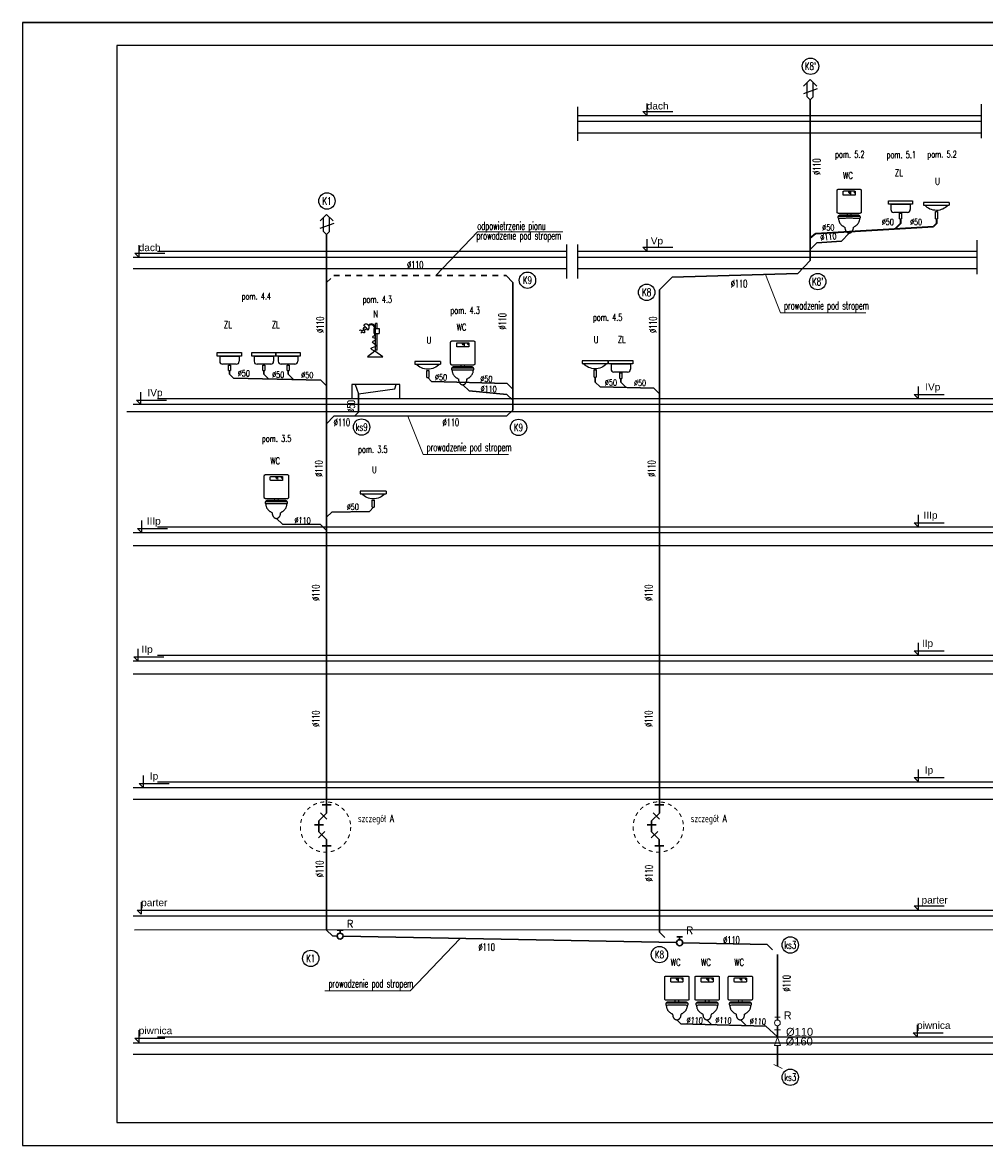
# Model space of a CAD drawing. Header units: millimetres. Extents: x -34676 to 172266, y 39940 to 476087.
# Tile 207 of 256: x 72266 to 97708, y 274875 to 304575. Entities that reach past the tile are written whole.
import ezdxf
from ezdxf.enums import TextEntityAlignment as Align
from ezdxf.lldxf.tags import DXFTag

# ---------------------------------------------------------------- set-up
doc = ezdxf.new("R2010")
doc.units = ezdxf.units.MM
doc.header["$MEASUREMENT"] = 0
doc.linetypes.add('DASHED', pattern=[2, 1, -1])
for name, color, linetype, lineweight in [('# nr wpustów', 200, 'Continuous', 9), ('# woda', 4, 'Continuous', 18), ('##pion ks', 7, 'Continuous', 20), ('#kan.san', 34, 'Continuous', 30), ('#ks', 34, 'Continuous', 30), ('A-Warstwa6', 7, 'Continuous', 15), ('Warstwa 6', 7, 'Continuous', 15), ('WARSTWA6', 7, 'Continuous', 15)]:
    doc.layers.add(name, color=color, linetype=linetype, lineweight=lineweight)
for name, color, linetype in [('#armatura', 255, 'Continuous'), ('#kan_san-op', 34, 'Continuous'), ('_opis', 7, 'Continuous'), ('armatura sanitarna', 7, 'Continuous'), ('IS_Opisy_działek_Therm', 7, 'SOLID'), ('LINIE_ODN', 7, 'Continuous'), ('ODCINKI', 7, 'Continuous')]:
    doc.layers.add(name, color=color, linetype=linetype)
doc.layers.add('IS_Opisy_działek_Wodociag', color=7, linetype='SOLID', true_color=0x000000)
doc.styles.add('Arial', font='arial.ttf', dxfattribs={"height": 0.2})
doc.styles.add('GLOWNE', font='romans.shx', dxfattribs={"width": 0.8})
doc.styles.add('ROMANS', font='romans', dxfattribs={"width": 0.6})
doc.styles.get("Standard").update_dxf_attribs({"font": 'arial.ttf'})
tags = doc.linetypes.add('SOLID', pattern=[10, 10, 0]).pattern_tags.tags
tags[6:7] = [DXFTag(74, 4), DXFTag(75, 0), DXFTag(340, '0'), DXFTag(46, 0.0), DXFTag(50, 0.0), DXFTag(44, 0.0), DXFTag(45, 0.0)]
tags[4:5] = [DXFTag(74, 4), DXFTag(75, 0), DXFTag(340, '0'), DXFTag(46, 0.0), DXFTag(50, 0.0), DXFTag(44, 0.0), DXFTag(45, 0.0)]

# ---------------------------------------------------------------- blocks, each defined once
blk = doc.blocks.new('ttggg')
at = {"layer": '# nr wpustów', "color": 34, "linetype": 'Continuous', "lineweight": 30}
for p, q in [((-0.1, 0.084), (0.002, 0.084)), ((-0.049, 0.033), (-0.049, 0.084))]:
    blk.add_line(p, q, dxfattribs=at)
blk.add_circle((-0.049, -0.02), 0.0531, dxfattribs=at)
blk = doc.blocks.new('AD201B8')
at = {"layer": '#ks', "color": 7, "lineweight": -3, "ltscale": 0.01, "const_width": 3.2}
for points in [[(4, 127.2), (4, 116)], [(-4.8, 68), (-4.8, 60)], [(4.8, 68), (4.8, 60)]]:
    blk.add_lwpolyline(points, dxfattribs=at)
at = {"layer": '#ks', "color": 7, "linetype": 'Continuous', "lineweight": -3}
for points, knots in [([(-32, 124), (-32, 124.7), (-32, 125.9), (-32, 127.5), (-31.9, 128.8), (-31.7, 129.9), (-31.3, 130.7), (-30.7, 131.3), (-29.9, 131.7), (-28.8, 131.9), (-27.5, 132), (-25.9, 132), (-24.7, 132), (-24, 132)], [0, 0, 0, 0, 0.01243432, 0.02261803, 0.03080098, 0.03729996, 0.0425926, 0.04742706, 0.0527197, 0.05921868, 0.06740164, 0.07758535, 0.09001967, 0.09001967, 0.09001967, 0.09001967]), ([(24, 132), (24.7, 132), (25.9, 132), (27.5, 132), (28.8, 131.9), (29.9, 131.7), (30.7, 131.3), (31.3, 130.7), (31.7, 129.9), (31.9, 128.8), (32, 127.5), (32, 125.9), (32, 124.7), (32, 124)], [0, 0, 0, 0, 0.01243432, 0.02261803, 0.03080098, 0.03729996, 0.0425926, 0.04742706, 0.0527197, 0.05921868, 0.06740164, 0.07758535, 0.09001967, 0.09001967, 0.09001967, 0.09001967]), ([(32, 124), (32, 122.6), (32, 119.9), (32, 116), (32, 112.2), (32, 108.6), (32, 104.8), (32, 101), (32, 96.9), (32, 92.4), (32, 87.5), (32, 81.9), (32, 78.1), (32, 76)], [0, 0, 0, 0, 0.0261458, 0.0504884, 0.073704, 0.0964688, 0.1194591, 0.1433509, 0.1688204, 0.196544, 0.2271976, 0.2614576, 0.3, 0.3, 0.3, 0.3]), ([(-24, 68), (-24.7, 68), (-25.9, 68), (-27.5, 68), (-28.8, 68.1), (-29.9, 68.3), (-30.7, 68.7), (-31.3, 69.3), (-31.7, 70.1), (-31.9, 71.2), (-32, 72.5), (-32, 74.1), (-32, 75.3), (-32, 76)], [0, 0, 0, 0, 0.01243432, 0.02261803, 0.03080098, 0.03729996, 0.0425926, 0.04742706, 0.0527197, 0.05921868, 0.06740164, 0.07758535, 0.09001967, 0.09001967, 0.09001967, 0.09001967]), ([(24, 68), (22.6, 68), (19.9, 68), (16, 68), (12.2, 68), (8.6, 68), (4.8, 68), (1, 68), (-3.1, 68), (-7.6, 68), (-12.5, 68), (-18.1, 68), (-21.9, 68), (-24, 68)], [0, 0, 0, 0, 0.0261458, 0.0504884, 0.073704, 0.0964688, 0.1194591, 0.1433509, 0.1688204, 0.196544, 0.2271976, 0.2614576, 0.3, 0.3, 0.3, 0.3]), ([(32, 76), (32, 75.3), (32, 74.1), (32, 72.5), (31.9, 71.2), (31.7, 70.1), (31.3, 69.3), (30.7, 68.7), (29.9, 68.3), (28.8, 68.1), (27.5, 68), (25.9, 68), (24.7, 68), (24, 68)], [0, 0, 0, 0, 0.01243432, 0.02261803, 0.03080098, 0.03729996, 0.0425926, 0.04742706, 0.0527197, 0.05921868, 0.06740164, 0.07758535, 0.09001967, 0.09001967, 0.09001967, 0.09001967])]:
    blk.add_open_spline(points, degree=3, knots=knots, dxfattribs=at)
for points in [[(-32, 76), (-32, 77.5), (-32, 80.4), (-32, 84.7), (-32, 89.1), (-32, 93.5), (-32, 97.8), (-32, 102.2), (-32, 106.5), (-32, 110.9), (-32, 115.3), (-32, 119.6), (-32, 122.5), (-32, 124)], [(-24, 132), (-22.5, 132), (-19.6, 132), (-15.3, 132), (-10.9, 132), (-6.5, 132), (-2.2, 132), (2.2, 132), (6.5, 132), (10.9, 132), (15.3, 132), (19.6, 132), (22.5, 132), (24, 132)]]:
    blk.add_open_spline(points, degree=3, dxfattribs=at)
at = {"layer": '#ks', "color": 7, "lineweight": -3, "ltscale": 0.01}
for points, knots in [([(-16, 124), (-16, 124.3), (-16, 124.7), (-16, 125.4), (-15.9, 125.9), (-15.9, 126.4), (-15.7, 126.7), (-15.5, 126.9), (-15.2, 127.1), (-14.7, 127.1), (-14.2, 127.2), (-13.5, 127.2), (-13.1, 127.2), (-12.8, 127.2)], [0, 0, 0, 0, 0.00497373, 0.00904721, 0.01232039, 0.01491998, 0.01703704, 0.01897083, 0.02108788, 0.02368747, 0.02696065, 0.03103414, 0.03600787, 0.03600787, 0.03600787, 0.03600787]), ([(-16, 119.2), (-16, 119.4), (-16, 119.8), (-16, 120.3), (-16, 120.7), (-16, 121.1), (-16, 121.4), (-16, 121.8), (-16, 122.1), (-16, 122.5), (-16, 122.9), (-16, 123.4), (-16, 123.8), (-16, 124)], [0, 0, 0, 0, 0.00374155, 0.00687453, 0.00953418, 0.01185575, 0.01397446, 0.01602554, 0.01814425, 0.02046582, 0.02312547, 0.02625845, 0.03, 0.03, 0.03, 0.03]), ([(-12.8, 116), (-13.1, 116), (-13.5, 116), (-14.2, 116), (-14.7, 116.1), (-15.2, 116.1), (-15.5, 116.3), (-15.7, 116.5), (-15.9, 116.8), (-15.9, 117.3), (-16, 117.8), (-16, 118.5), (-16, 118.9), (-16, 119.2)], [0, 0, 0, 0, 0.00497373, 0.00904721, 0.01232039, 0.01491998, 0.01703704, 0.01897083, 0.02108788, 0.02368747, 0.02696065, 0.03103414, 0.03600787, 0.03600787, 0.03600787, 0.03600787]), ([(-12.8, 127.2), (-12, 127.2), (-10.4, 127.2), (-8.2, 127.2), (-6.1, 127.2), (-4.1, 127.2), (-2.2, 127.2), (-0.2, 127.2), (1.9, 127.2), (4.2, 127.2), (6.8, 127.2), (9.7, 127.2), (11.7, 127.2), (12.8, 127.2)], [0, 0, 0, 0, 0.015447, 0.0293614, 0.0421938, 0.0543952, 0.0664162, 0.0787077, 0.0917205, 0.1059053, 0.121713, 0.1395943, 0.16, 0.16, 0.16, 0.16]), ([(-0.8, 126.4), (-0.8, 126.3), (-0.8, 126.2), (-0.9, 126), (-0.9, 125.7), (-1, 125.5), (-1.1, 125.3), (-1.3, 125.1), (-1.4, 124.9), (-1.5, 124.7), (-1.5, 124.4), (-1.6, 124.2), (-1.6, 124.1), (-1.6, 124)], [0, 0, 0, 0, 0.0013686, 0.00276912, 0.00421381, 0.00569952, 0.00721335, 0.0087371, 0.01025093, 0.01173665, 0.01318133, 0.01458185, 0.01595045, 0.01595045, 0.01595045, 0.01595045]), ([(-1.6, 124), (-1.6, 124), (-1.6, 124), (-1.6, 123.9), (-1.6, 123.8), (-1.6, 123.8), (-1.5, 123.7), (-1.5, 123.5), (-1.4, 123.4), (-1.3, 123.3), (-1.2, 123.3), (-1, 123.2), (-0.9, 123.2), (-0.8, 123.2)], [0, 0, 0, 0, 0.000116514, 0.000436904, 0.000919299, 0.001525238, 0.002221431, 0.002982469, 0.003794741, 0.004661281, 0.005605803, 0.006672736, 0.007921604, 0.007921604, 0.007921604, 0.007921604]), ([(0, 124), (0, 124.1), (0, 124.2), (-0.1, 124.4), (-0.1, 124.7), (-0.2, 124.9), (-0.3, 125.1), (-0.5, 125.3), (-0.6, 125.5), (-0.7, 125.7), (-0.7, 126), (-0.8, 126.2), (-0.8, 126.3), (-0.8, 126.4)], [0, 0, 0, 0, 0.0013686, 0.00276912, 0.00421381, 0.00569952, 0.00721335, 0.0087371, 0.01025093, 0.01173665, 0.01318133, 0.01458185, 0.01595045, 0.01595045, 0.01595045, 0.01595045]), ([(-0.8, 123.2), (-0.7, 123.2), (-0.6, 123.2), (-0.4, 123.3), (-0.3, 123.3), (-0.2, 123.4), (-0.1, 123.5), (-0.1, 123.7), (0, 123.8), (0, 123.8), (0, 123.9), (0, 124), (0, 124), (0, 124)], [0, 0, 0, 0, 0.001248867, 0.002315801, 0.003260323, 0.004126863, 0.004939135, 0.005700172, 0.006396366, 0.007002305, 0.007484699, 0.007805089, 0.007921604, 0.007921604, 0.007921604, 0.007921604]), ([(0.8, 124.8), (0.8, 124.7), (0.8, 124.6), (0.7, 124.4), (0.7, 124.1), (0.6, 123.9), (0.5, 123.7), (0.3, 123.5), (0.2, 123.3), (0.1, 123.1), (0.1, 122.8), (0, 122.6), (0, 122.5), (0, 122.4)], [0, 0, 0, 0, 0.0013686, 0.00276912, 0.00421381, 0.00569952, 0.00721335, 0.0087371, 0.01025093, 0.01173665, 0.01318133, 0.01458185, 0.01595045, 0.01595045, 0.01595045, 0.01595045]), ([(0, 122.4), (0, 122.4), (0, 122.4), (0, 122.3), (0, 122.2), (0, 122.2), (0.1, 122.1), (0.1, 121.9), (0.2, 121.8), (0.3, 121.7), (0.4, 121.7), (0.6, 121.6), (0.7, 121.6), (0.8, 121.6)], [0, 0, 0, 0, 0.000116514, 0.000436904, 0.000919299, 0.001525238, 0.002221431, 0.002982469, 0.003794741, 0.004661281, 0.005605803, 0.006672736, 0.007921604, 0.007921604, 0.007921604, 0.007921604]), ([(1.6, 122.4), (1.6, 122.5), (1.6, 122.6), (1.5, 122.8), (1.5, 123.1), (1.4, 123.3), (1.3, 123.5), (1.1, 123.7), (1, 123.9), (0.9, 124.1), (0.9, 124.4), (0.8, 124.6), (0.8, 124.7), (0.8, 124.8)], [0, 0, 0, 0, 0.0013686, 0.00276912, 0.00421381, 0.00569952, 0.00721335, 0.0087371, 0.01025093, 0.01173665, 0.01318133, 0.01458185, 0.01595045, 0.01595045, 0.01595045, 0.01595045]), ([(0.8, 121.6), (0.9, 121.6), (1, 121.6), (1.2, 121.7), (1.3, 121.7), (1.4, 121.8), (1.5, 121.9), (1.5, 122.1), (1.6, 122.2), (1.6, 122.2), (1.6, 122.3), (1.6, 122.4), (1.6, 122.4), (1.6, 122.4)], [0, 0, 0, 0, 0.001248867, 0.002315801, 0.003260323, 0.004126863, 0.004939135, 0.005700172, 0.006396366, 0.007002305, 0.007484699, 0.007805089, 0.007921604, 0.007921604, 0.007921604, 0.007921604]), ([(2.4, 126.4), (2.4, 126.3), (2.4, 126.2), (2.3, 126), (2.3, 125.7), (2.2, 125.5), (2.1, 125.3), (1.9, 125.1), (1.8, 124.9), (1.7, 124.7), (1.7, 124.4), (1.6, 124.2), (1.6, 124.1), (1.6, 124)], [0, 0, 0, 0, 0.0013686, 0.00276912, 0.00421381, 0.00569952, 0.00721335, 0.0087371, 0.01025093, 0.01173665, 0.01318133, 0.01458185, 0.01595045, 0.01595045, 0.01595045, 0.01595045]), ([(1.6, 124), (1.6, 124), (1.6, 124), (1.6, 123.9), (1.6, 123.8), (1.6, 123.8), (1.7, 123.7), (1.7, 123.5), (1.8, 123.4), (1.9, 123.3), (2, 123.3), (2.2, 123.2), (2.3, 123.2), (2.4, 123.2)], [0, 0, 0, 0, 0.000116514, 0.000436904, 0.000919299, 0.001525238, 0.002221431, 0.002982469, 0.003794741, 0.004661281, 0.005605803, 0.006672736, 0.007921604, 0.007921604, 0.007921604, 0.007921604]), ([(3.2, 124), (3.2, 124.1), (3.2, 124.2), (3.1, 124.4), (3.1, 124.7), (3, 124.9), (2.9, 125.1), (2.7, 125.3), (2.6, 125.5), (2.5, 125.7), (2.5, 126), (2.4, 126.2), (2.4, 126.3), (2.4, 126.4)], [0, 0, 0, 0, 0.0013686, 0.00276912, 0.00421381, 0.00569952, 0.00721335, 0.0087371, 0.01025093, 0.01173665, 0.01318133, 0.01458185, 0.01595045, 0.01595045, 0.01595045, 0.01595045]), ([(2.4, 123.2), (2.5, 123.2), (2.6, 123.2), (2.8, 123.3), (2.9, 123.3), (3, 123.4), (3.1, 123.5), (3.1, 123.7), (3.2, 123.8), (3.2, 123.8), (3.2, 123.9), (3.2, 124), (3.2, 124), (3.2, 124)], [0, 0, 0, 0, 0.001248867, 0.002315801, 0.003260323, 0.004126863, 0.004939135, 0.005700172, 0.006396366, 0.007002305, 0.007484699, 0.007805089, 0.007921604, 0.007921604, 0.007921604, 0.007921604]), ([(12.8, 127.2), (13.1, 127.2), (13.5, 127.2), (14.2, 127.2), (14.7, 127.1), (15.2, 127.1), (15.5, 126.9), (15.7, 126.7), (15.9, 126.4), (15.9, 125.9), (16, 125.4), (16, 124.7), (16, 124.3), (16, 124)], [0, 0, 0, 0, 0.00497373, 0.00904721, 0.01232039, 0.01491998, 0.01703704, 0.01897083, 0.02108788, 0.02368747, 0.02696065, 0.03103414, 0.03600787, 0.03600787, 0.03600787, 0.03600787]), ([(13.6, 126.4), (13.6, 126.3), (13.6, 126.2), (13.5, 126), (13.5, 125.7), (13.4, 125.5), (13.3, 125.3), (13.1, 125.1), (13, 124.9), (12.9, 124.7), (12.9, 124.4), (12.8, 124.2), (12.8, 124.1), (12.8, 124)], [0, 0, 0, 0, 0.0013686, 0.00276912, 0.00421381, 0.00569952, 0.00721335, 0.0087371, 0.01025093, 0.01173665, 0.01318133, 0.01458185, 0.01595045, 0.01595045, 0.01595045, 0.01595045]), ([(12.8, 124), (12.8, 124), (12.8, 124), (12.8, 123.9), (12.8, 123.8), (12.8, 123.8), (12.9, 123.7), (12.9, 123.5), (13, 123.4), (13.1, 123.3), (13.2, 123.3), (13.4, 123.2), (13.5, 123.2), (13.6, 123.2)], [0, 0, 0, 0, 0.000116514, 0.000436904, 0.000919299, 0.001525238, 0.002221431, 0.002982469, 0.003794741, 0.004661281, 0.005605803, 0.006672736, 0.007921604, 0.007921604, 0.007921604, 0.007921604]), ([(16, 119.2), (16, 118.9), (16, 118.5), (16, 117.8), (15.9, 117.3), (15.9, 116.8), (15.7, 116.5), (15.5, 116.3), (15.2, 116.1), (14.7, 116.1), (14.2, 116), (13.5, 116), (13.1, 116), (12.8, 116)], [0, 0, 0, 0, 0.00497373, 0.00904721, 0.01232039, 0.01491998, 0.01703704, 0.01897083, 0.02108788, 0.02368747, 0.02696065, 0.03103414, 0.03600787, 0.03600787, 0.03600787, 0.03600787]), ([(14.4, 124), (14.4, 124.1), (14.4, 124.2), (14.3, 124.4), (14.3, 124.7), (14.2, 124.9), (14.1, 125.1), (13.9, 125.3), (13.8, 125.5), (13.7, 125.7), (13.7, 126), (13.6, 126.2), (13.6, 126.3), (13.6, 126.4)], [0, 0, 0, 0, 0.0013686, 0.00276912, 0.00421381, 0.00569952, 0.00721335, 0.0087371, 0.01025093, 0.01173665, 0.01318133, 0.01458185, 0.01595045, 0.01595045, 0.01595045, 0.01595045]), ([(13.6, 123.2), (13.7, 123.2), (13.8, 123.2), (14, 123.3), (14.1, 123.3), (14.2, 123.4), (14.3, 123.5), (14.3, 123.7), (14.4, 123.8), (14.4, 123.8), (14.4, 123.9), (14.4, 124), (14.4, 124), (14.4, 124)], [0, 0, 0, 0, 0.001248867, 0.002315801, 0.003260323, 0.004126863, 0.004939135, 0.005700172, 0.006396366, 0.007002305, 0.007484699, 0.007805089, 0.007921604, 0.007921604, 0.007921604, 0.007921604]), ([(16, 124), (16, 123.8), (16, 123.4), (16, 122.9), (16, 122.5), (16, 122.1), (16, 121.8), (16, 121.4), (16, 121.1), (16, 120.7), (16, 120.3), (16, 119.8), (16, 119.4), (16, 119.2)], [0, 0, 0, 0, 0.00374155, 0.00687453, 0.00953418, 0.01185575, 0.01397446, 0.01602554, 0.01814425, 0.02046582, 0.02312547, 0.02625845, 0.03, 0.03, 0.03, 0.03]), ([(12.8, 116), (11.9, 116), (10.2, 116), (7.8, 116), (5.7, 116), (3.8, 116), (2.1, 116), (0.3, 116), (-1.7, 116), (-3.8, 116), (-6.4, 116), (-9.4, 116), (-11.6, 116), (-12.8, 116)], [0, 0, 0, 0, 0.0174756, 0.0322014, 0.0448986, 0.0562885, 0.0670924, 0.0780316, 0.0898272, 0.1032006, 0.118873, 0.1375657, 0.16, 0.16, 0.16, 0.16]), ([(-28, 60), (-28.1, 60), (-28.4, 60), (-28.7, 60), (-29, 60), (-29.2, 59.9), (-29.4, 59.8), (-29.5, 59.6), (-29.5, 59.4), (-29.6, 59), (-29.6, 58.7), (-29.6, 58.2), (-29.6, 57.8), (-29.6, 57.6)], [0, 0, 0, 0, 0.00248688, 0.00452447, 0.00616882, 0.00750526, 0.00868128, 0.00991384, 0.01141668, 0.01334144, 0.01579113, 0.01884568, 0.02257596, 0.02257596, 0.02257596, 0.02257596]), ([(-28, 60), (-27.9, 60.2), (-27.8, 60.6), (-27.5, 61.2), (-27.2, 61.8), (-26.9, 62.3), (-26.5, 62.7), (-26.1, 63.1), (-25.7, 63.4), (-25.3, 63.7), (-24.9, 63.9), (-24.4, 64), (-24.1, 64), (-24, 64)], [0, 0, 0, 0, 0.00423186, 0.00830097, 0.01220149, 0.01592844, 0.01947867, 0.02285217, 0.02605368, 0.02909475, 0.03199625, 0.03479091, 0.03752535, 0.03752535, 0.03752535, 0.03752535]), ([(28, 60), (26.2, 60), (22.6, 60), (17.2, 60), (11.9, 60), (6.6, 60), (1.4, 60), (-3.7, 60), (-8.8, 60), (-13.7, 60), (-18.6, 60), (-23.3, 60), (-26.5, 60), (-28, 60)], [0, 0, 0, 0, 0.0339594, 0.0676258, 0.1009542, 0.1338993, 0.1664162, 0.1984598, 0.229985, 0.2609467, 0.2912998, 0.3209992, 0.35, 0.35, 0.35, 0.35]), ([(-24, 64), (-21.8, 64), (-17.8, 64), (-12.5, 64), (-8.3, 64), (-4.8, 64), (-1.7, 64), (1.2, 64), (4.2, 64), (7.8, 64), (12.2, 64), (17.7, 64), (21.7, 64), (24, 64)], [0, 0, 0, 0, 0.0413599, 0.0740195, 0.0999399, 0.1210819, 0.1394065, 0.1568745, 0.175447, 0.1970849, 0.2237491, 0.2574005, 0.3, 0.3, 0.3, 0.3]), ([(24, 64), (24.1, 64), (24.4, 64), (24.9, 63.9), (25.3, 63.7), (25.7, 63.4), (26.1, 63.1), (26.5, 62.7), (26.9, 62.3), (27.2, 61.8), (27.5, 61.2), (27.8, 60.6), (27.9, 60.2), (28, 60)], [0, 0, 0, 0, 0.00273444, 0.00552909, 0.00843059, 0.01147167, 0.01467318, 0.01804667, 0.02159691, 0.02532386, 0.02922438, 0.03329349, 0.03752535, 0.03752535, 0.03752535, 0.03752535]), ([(29.6, 57.6), (29.6, 57.8), (29.6, 58.2), (29.6, 58.7), (29.6, 59), (29.5, 59.4), (29.5, 59.6), (29.4, 59.8), (29.2, 59.9), (29, 60), (28.7, 60), (28.4, 60), (28.1, 60), (28, 60)], [0, 0, 0, 0, 0.00373029, 0.00678483, 0.00923453, 0.01115929, 0.01266213, 0.01389468, 0.0150707, 0.01640714, 0.0180515, 0.02008909, 0.02257596, 0.02257596, 0.02257596, 0.02257596]), ([(-29.6, 57.6), (-29.6, 57.5), (-29.6, 57.2), (-29.6, 56.8), (-29.6, 56.5), (-29.5, 56.2), (-29.5, 55.9), (-29.4, 55.7), (-29.2, 55.5), (-29, 55.4), (-28.7, 55.3), (-28.4, 55.2), (-28.1, 55.2), (-28, 55.2)], [0, 0, 0, 0, 0.00260332, 0.00495928, 0.00707154, 0.00895171, 0.01062718, 0.01215261, 0.01362068, 0.01515861, 0.01690281, 0.01897256, 0.0214625, 0.0214625, 0.0214625, 0.0214625]), ([(-28, 55.2), (-26.3, 55.3), (-22.8, 55.4), (-17.6, 55.6), (-12.5, 55.7), (-7.3, 55.8), (-2.2, 55.8), (2.8, 55.8), (7.9, 55.8), (12.9, 55.7), (18, 55.6), (23, 55.4), (26.3, 55.3), (28, 55.2)], [0, 0, 0, 0, 0.0326306, 0.0650275, 0.0972149, 0.1292172, 0.1610589, 0.1927644, 0.2243581, 0.2558647, 0.2873085, 0.3187141, 0.350106, 0.350106, 0.350106, 0.350106]), ([(-28, 55.2), (-28, 54), (-27.9, 51.8), (-27.3, 48.6), (-26.4, 45.7), (-25.2, 43.2), (-23.8, 40.9), (-22.1, 38.9), (-20.2, 37.1), (-18.1, 35.4), (-15.9, 33.9), (-13.6, 32.5), (-12, 31.6), (-11.2, 31.2)], [0, 0, 0, 0, 0.022009, 0.0420139, 0.0604947, 0.0779125, 0.0946803, 0.1111371, 0.1275324, 0.1440256, 0.1606965, 0.1775602, 0.1945849, 0.1945849, 0.1945849, 0.1945849]), ([(-11.2, 31.2), (-11.2, 30.4), (-11.1, 28.7), (-10.7, 26.4), (-10.1, 24.3), (-9.3, 22.4), (-8.3, 20.7), (-7.2, 19.3), (-5.9, 18.1), (-4.5, 17.2), (-3, 16.5), (-1.5, 16.1), (-0.5, 16), (0, 16)], [0, 0, 0, 0, 0.0157588, 0.0304114, 0.0440832, 0.05689, 0.068938, 0.0803261, 0.091148, 0.1014962, 0.1114679, 0.1211705, 0.1307285, 0.1307285, 0.1307285, 0.1307285]), ([(0, 16), (0.5, 16), (1.5, 16.1), (3, 16.5), (4.5, 17.2), (5.9, 18.1), (7.2, 19.3), (8.3, 20.7), (9.3, 22.4), (10.1, 24.3), (10.7, 26.4), (11.1, 28.7), (11.2, 30.4), (11.2, 31.2)], [0, 0, 0, 0, 0.009558, 0.0192606, 0.0292323, 0.0395805, 0.0504023, 0.0617905, 0.0738385, 0.0866453, 0.1003171, 0.1149697, 0.1307285, 0.1307285, 0.1307285, 0.1307285]), ([(11.2, 31.2), (11.9, 31.6), (13.4, 32.5), (15.6, 33.9), (17.7, 35.4), (19.8, 37.1), (21.7, 38.9), (23.5, 40.9), (25, 43.2), (26.3, 45.7), (27.3, 48.6), (27.9, 51.8), (28, 54), (28, 55.2)], [0, 0, 0, 0, 0.0160517, 0.0323232, 0.0487165, 0.0651746, 0.0817004, 0.0983761, 0.11538, 0.1329948, 0.1516015, 0.1716595, 0.193675, 0.193675, 0.193675, 0.193675]), ([(28, 55.2), (28.1, 55.2), (28.4, 55.2), (28.7, 55.3), (29, 55.4), (29.2, 55.5), (29.4, 55.7), (29.5, 55.9), (29.5, 56.2), (29.6, 56.5), (29.6, 56.8), (29.6, 57.2), (29.6, 57.5), (29.6, 57.6)], [0, 0, 0, 0, 0.00248994, 0.00455969, 0.00630389, 0.00784182, 0.00930989, 0.01083532, 0.01251079, 0.01439096, 0.01650323, 0.01885919, 0.0214625, 0.0214625, 0.0214625, 0.0214625])]:
    blk.add_open_spline(points, degree=3, knots=knots, dxfattribs=at)
at = {"layer": '#armatura', "color": 7, "style": 'ROMANS', "width": 0.75}
blk.add_text('WC', height=18, dxfattribs=at).set_placement((-16.1, 159.1))
blk = doc.blocks.new('AD201A8')
at = {"layer": '#armatura', "color": 7, "ltscale": 0.008}
for p, q in [((-33.8, 90), (34.3, 90)), ((-33.8, 90), (-33.8, 83)), ((34.3, 90), (34.3, 83)), ((34.3, 83), (-33.8, 83)), ((-2.6, 66.1), (-2.6, 47.3)), ((2.6, 66.1), (-2.6, 66.1)), ((2.6, 47.3), (2.6, 66.1)), ((2.6, 47.3), (-2.6, 47.3))]:
    blk.add_line(p, q, dxfattribs=at)
blk.add_arc((0, 110.6), 41.4, 221.7425, 318.4821, dxfattribs=at)
at = {"layer": '#armatura', "color": 7, "style": 'ROMANS', "width": 0.75}
blk.add_text('U', height=18, dxfattribs=at).set_placement((-9.1, 137.1))
blk = doc.blocks.new('wewewew')
at = {"layer": '#armatura', "color": 0, "ltscale": 0.008}
for points in [[(84397.888, 432748.79), (84399.158, 432748.79), (84399.158, 432749.156), (84397.888, 432749.156)], [(84398.069, 432748.912), (84399.03, 432749.045), (84399.062, 432749.156), (84397.984, 432749.156)]]:
    blk.add_lwpolyline(points, close=True, dxfattribs=at)
at = {"layer": 'armatura sanitarna', "color": 0, "linetype": 'Continuous'}
for p, q in [((84398.259, 432750.665), (84398.206, 432750.734)), ((84398.515, 432750.639), (84398.515, 432750.769)), ((84398.558, 432750.769), (84398.515, 432750.769)), ((84398.558, 432750.639), (84398.558, 432750.769)), ((84398.259, 432750.665), (84398.311, 432750.596)), ((84398.482, 432750.639), (84398.611, 432750.639)), ((84398.482, 432750.504), (84398.482, 432750.639)), ((84398.482, 432750.504), (84398.611, 432750.504)), ((84398.493, 432750.644), (84398.493, 432750.463)), ((84398.493, 432750.463), (84398.509, 432750.463)), ((84398.509, 432750.672), (84398.509, 432750.463)), ((84398.515, 432750.066), (84398.515, 432750.504)), ((84398.558, 432750.066), (84398.558, 432750.504)), ((84398.611, 432750.639), (84398.611, 432750.504)), ((84398.502, 432750.037), (84398.31, 432749.89)), ((84398.31, 432749.89), (84398.707, 432749.89)), ((84398.707, 432749.89), (84398.502, 432750.037)), ((84398.558, 432750.066), (84398.515, 432750.066))]:
    blk.add_line(p, q, dxfattribs=at)
for centre, radius, start, end in [((84398.265, 432750.67), 0.0872, 301.8108, 132.9331), ((84398.407, 432750.656), 0.103, 9.0842, 136.5822), ((84398.407, 432750.651), 0.0861, 354.8367, 137.9296)]:
    blk.add_arc(centre, radius, start, end, dxfattribs=at)
for points in [[(84398.242, 432750.65), (84398.197, 432750.66), (84398.185, 432750.575), (84398.104, 432750.594), (84398.097, 432750.568)], [(84398.281, 432750.6), (84398.235, 432750.61), (84398.223, 432750.525), (84398.142, 432750.544), (84398.135, 432750.518)], [(84398.502, 432750.037), (84398.405, 432750.115), (84398.539, 432750.19), (84398.442, 432750.283), (84398.529, 432750.357), (84398.442, 432750.407), (84398.501, 432750.463)]]:
    blk.add_spline(points, degree=3, dxfattribs=at)
at = {"layer": '#armatura', "color": 7, "style": 'ROMANS', "width": 0.75}
blk.add_text('N', height=0.18, dxfattribs=at).set_placement((84398.46, 432750.933))
blk = doc.blocks.new('A$C51EE0A61')
at = {"layer": '#armatura', "color": 7, "ltscale": 0.008}
for p, q in [((0, 91), (639, 91)), ((0, 0), (0, 91)), ((639, 0), (0, 0)), ((64, 0), (579, 0)), ((639, 91), (639, 0))]:
    blk.add_line(p, q, dxfattribs=at)
blk = doc.blocks.new('qadeeff')
at = {"layer": '#kan.san', "color": 34}
for p, q in [((-77134, 27191.1), (-77157.9, 27191.1)), ((-77146, 27191.1), (-77146, 27191.1)), ((-77146, 27169.5), (-77146, 27191.1)), ((-77146, 27191.1), (-77146, 27169.5)), ((-77166.4, 27149.1), (-77146, 27169.5)), ((-77166.4, 27149.1), (-77166.4, 27120)), ((-77145.3, 27153.3), (-77162.2, 27170.1)), ((-77154.5, 27138.2), (-77178.3, 27138.2)), ((-77150.4, 27120.9), (-77167.3, 27104)), ((-77166.4, 27120), (-77146.3, 27099.9)), ((-77146.3, 27082.7), (-77146.3, 27099.9)), ((-77134, 27082.7), (-77157.9, 27082.7))]:
    blk.add_line(p, q, dxfattribs=at)

msp = doc.modelspace()

# ---------------------------------------------------------------- linework, layer by layer
at = {"layer": '#armatura', "color": 7, "ltscale": 0.008}
for p, q in [((95229, 299768), (95229, 299630)), ((95744, 299768), (95744, 299630)), ((95667, 299553), (95306, 299553)), ((95461, 299530), (95512, 299530)), ((95461, 299385), (95461, 299530)), ((95461, 299385), (95512, 299385)), ((95512, 299530), (95512, 299385)), ((77483, 295752), (77483, 295614)), ((77921, 295538), (77560, 295538)), ((77998, 295752), (77998, 295614)), ((78393, 295752), (78393, 295614)), ((78831, 295538), (78470, 295538)), ((78908, 295752), (78908, 295614)), ((79032, 295752), (79032, 295614)), ((79470, 295538), (79109, 295538)), ((79547, 295752), (79547, 295614)), ((87832, 295544), (87832, 295406)), ((88347, 295544), (88347, 295406)), ((77715, 295514), (77766, 295514)), ((77715, 295369), (77715, 295514)), ((77715, 295369), (77766, 295369)), ((77766, 295514), (77766, 295369)), ((78625, 295514), (78676, 295514)), ((78625, 295369), (78625, 295514)), ((78625, 295369), (78676, 295369)), ((78676, 295514), (78676, 295369)), ((79264, 295514), (79315, 295514)), ((79264, 295369), (79264, 295514)), ((79264, 295369), (79315, 295369)), ((79315, 295514), (79315, 295369)), ((88270, 295329), (87909, 295329)), ((88064, 295306), (88115, 295306)), ((88064, 295160), (88064, 295306)), ((88115, 295306), (88115, 295160)), ((88064, 295160), (88115, 295160))]:
    msp.add_line(p, q, dxfattribs=at)
for centre, start, end in [((95306, 299630), 179.9997, 269.9997), ((95667, 299630), 269.9997, 359.9997), ((77560, 295614), 179.9997, 269.9997), ((77921, 295614), 269.9997, 359.9997), ((78470, 295614), 179.9997, 269.9997), ((78831, 295614), 269.9997, 359.9997), ((79109, 295614), 179.9997, 269.9997), ((79470, 295614), 269.9997, 359.9997), ((87909, 295406), 179.9997, 269.9997), ((88270, 295406), 269.9997, 359.9997)]:
    msp.add_arc(centre, 76.9, start, end, dxfattribs=at)
at = {"layer": '#kan_san-op', "color": 7}
for centre in [(93106, 303417), (80318, 299853), (85621, 297759), (93296, 297721), (88773, 297438), (81234, 293875), (85385, 293866), (92570, 280178), (89112, 279924), (79889, 279824), (92570, 276680)]:
    msp.add_ellipse(centre, major_axis=(-153, 153), ratio=1, start_param=3.926991, end_param=10.210176, dxfattribs=at)
at = {"layer": '#ks', "lineweight": 35}
for p, q in [((95487, 299385), (95487, 299256)), ((96436, 299385), (96436, 299256)), ((93249, 298997), (96357, 299177)), ((95487, 299256), (95344, 299114)), ((96436, 299256), (96357, 299177)), ((93098, 298869), (93249, 298997))]:
    msp.add_line(p, q, dxfattribs=at)
at = {"layer": '#ks', "color": 34, "linetype": 'DASHED', "lineweight": 30, "ltscale": 150}
for p, q in [((80310, 297701), (80497, 297883)), ((80497, 297883), (85056, 297883))]:
    msp.add_line(p, q, dxfattribs=at)
at = {"layer": '#ks', "color": 34, "linetype": 'DASHED', "lineweight": 30, "ltscale": 200}
for p, q in [((89110, 280520), (89386, 280244)), ((91960, 280194), (92229, 279925))]:
    msp.add_line(p, q, dxfattribs=at)
at = {"color": 7, "linetype": 'DASHED', "lineweight": 0, "ltscale": 100}
for centre in [(80281, 283297), (89081, 283297)]:
    msp.add_circle(centre, 665, dxfattribs=at)
at = {"layer": '_opis', "color": 7}
for p, q in [((92924, 302891), (93098, 303064)), ((93018, 302609), (93018, 302984)), ((93271, 302891), (93098, 303064)), ((93177, 302609), (93177, 302984)), ((92930, 302700), (93295, 302830)), ((93098, 302530), (93018, 302609)), ((93098, 302530), (93177, 302609)), ((80137, 299327), (80310, 299500)), ((80230, 299045), (80230, 299420)), ((80483, 299327), (80310, 299500)), ((80390, 299045), (80390, 299420)), ((80142, 299136), (80507, 299266)), ((80310, 298966), (80230, 299045)), ((80310, 298966), (80390, 299045))]:
    msp.add_line(p, q, dxfattribs=at)
at = {"layer": 'IS_Opisy_działek_Therm', "color": 7}
for p, q in [((72266, 304575), (172266, 304575)), ((172266, 304575), (72266, 304575)), ((72266, 304575), (72266, 274875)), ((74766, 303965), (74766, 275485)), ((171666, 303965), (74766, 303965)), ((74766, 275485), (171666, 275485)), ((72266, 274875), (172266, 274875))]:
    msp.add_line(p, q, dxfattribs=at)
at = {"layer": 'IS_Opisy_działek_Therm', "color": 252, "ltscale": 10}
for p, q in [((97618, 302414), (97618, 301514)), ((86948, 302346), (86948, 301446)), ((97500, 298821), (97500, 297921)), ((86650, 298700), (86650, 297800)), ((86948, 298700), (86948, 297800))]:
    msp.add_line(p, q, dxfattribs=at)
at = {"layer": 'IS_Opisy_działek_Therm', "color": 7, "ltscale": 10}
for points in [[(88776, 302433), (88776, 302116)], [(88776, 302116), (88670, 302222)], [(88670, 302222), (89462, 302222)], [(88776, 298840), (88776, 298523)], [(75342, 298687), (75342, 298371)], [(88776, 298523), (88670, 298629)], [(88670, 298629), (89462, 298629)], [(75342, 298371), (75237, 298476)], [(75237, 298476), (76029, 298476)], [(95955, 294949), (95955, 294632)], [(75388, 294796), (75388, 294479)], [(95955, 294632), (95849, 294737)], [(95849, 294737), (96641, 294737)], [(75388, 294479), (75283, 294585)], [(75283, 294585), (76075, 294585)], [(75415, 291401), (75415, 291084)], [(95956, 291554), (95956, 291237)], [(75415, 291084), (75309, 291190)], [(75309, 291190), (76101, 291190)], [(95956, 291237), (95850, 291343)], [(95850, 291343), (96643, 291343)], [(95955, 288168), (95955, 287851)], [(75318, 287692), (75213, 287798)], [(75213, 287798), (76005, 287798)], [(75318, 288009), (75318, 287692)], [(95955, 287851), (95849, 287957)], [(95849, 287957), (96641, 287957)], [(75462, 284657), (75462, 284340)], [(95955, 284498), (95849, 284604)], [(95849, 284604), (96641, 284604)], [(95955, 284815), (95955, 284498)], [(75462, 284340), (75356, 284445)], [(75356, 284445), (76148, 284445)], [(75405, 281309), (75405, 280993)], [(95955, 281425), (95955, 281108)], [(75405, 280993), (75299, 281098)], [(75299, 281098), (76091, 281098)], [(95955, 281108), (95849, 281213)], [(95849, 281213), (96641, 281213)], [(95923, 278063), (95923, 277746)], [(75342, 277609), (75237, 277715)], [(75237, 277715), (76029, 277715)], [(75342, 277926), (75342, 277609)], [(95923, 277746), (95818, 277851)], [(95818, 277851), (96610, 277851)]]:
    msp.add_lwpolyline(points, dxfattribs=at)
at = {"layer": 'IS_Opisy_działek_Therm', "color": 252, "ltscale": 10}
for points in [[(86948, 302116), (97618, 302116)], [(86948, 301964), (97618, 301964)], [(86948, 301659), (97618, 301659)], [(75838, 298523), (86650, 298523)], [(86948, 298523), (97500, 298523)], [(75191, 298371), (86650, 298371)], [(86948, 298371), (97500, 298371)], [(75191, 298066), (86650, 298066)], [(86948, 298066), (97500, 298066)], [(75838, 294632), (151618, 294632)], [(75191, 294479), (151618, 294479)], [(75022, 294283), (151618, 294283)], [(75191, 291086), (151618, 291086)], [(75838, 291238), (151618, 291238)], [(75191, 290740), (151618, 290740)], [(75838, 287845), (151618, 287845)], [(75191, 287692), (151618, 287692)], [(75191, 287347), (151618, 287347)], [(75191, 284340), (151618, 284340)], [(75838, 284492), (151618, 284492)], [(75191, 284035), (151618, 284035)], [(75838, 281099), (151618, 281099)], [(75191, 280946), (151618, 280946)], [(75226, 280581), (151618, 280601)], [(75838, 277746), (151618, 277746)], [(75191, 277593), (151618, 277593)], [(75191, 277289), (151618, 277289)]]:
    msp.add_lwpolyline(points, dxfattribs=at)
at = {"layer": 'IS_Opisy_działek_Wodociag', "color": 7, "lineweight": 13, "ltscale": 10}
for p, q in [((83197, 297883), (84299, 299041)), ((84299, 299041), (86556, 299041)), ((92311, 296894), (91912, 297909)), ((92311, 296894), (94568, 296894)), ((82860, 293150), (82461, 294165)), ((82860, 293150), (85117, 293150)), ((83843, 280351), (82521, 278970)), ((80264, 278970), (82521, 278970))]:
    msp.add_line(p, q, dxfattribs=at)
at = {"layer": 'LINIE_ODN', "lineweight": 5}
for p, q in [((92229, 277750), (93213, 277750)), ((92140, 277020), (92356, 276914))]:
    msp.add_line(p, q, dxfattribs=at)
at = {"layer": 'ODCINKI', "color": 34, "lineweight": 30}
for p, q in [((93098, 298282), (93098, 302530)), ((80310, 283666), (80310, 298966)), ((93274, 298748), (93922, 298794)), ((93922, 298794), (94128, 299006)), ((93098, 298572), (93274, 298748)), ((92768, 297933), (93098, 298282)), ((89449, 297839), (92768, 297933)), ((85056, 297883), (85238, 297701)), ((85238, 294323), (85238, 297701)), ((89110, 297500), (89449, 297839)), ((89110, 283666), (89110, 297500)), ((77741, 295369), (77741, 295275)), ((77741, 295275), (77849, 295167)), ((78651, 295369), (78651, 295275)), ((78651, 295275), (78781, 295145)), ((79290, 295369), (79290, 295275)), ((79290, 295275), (79435, 295129)), ((77849, 295167), (80159, 295112)), ((80159, 295112), (80310, 294961)), ((82987, 295183), (83083, 295077)), ((83083, 295077), (85085, 295027)), ((83909, 294994), (84078, 294831)), ((85085, 295027), (85238, 294877)), ((87411, 295197), (87411, 295066)), ((87411, 295066), (87541, 294936)), ((87540, 294937), (88959, 294904)), ((88090, 295160), (88090, 295066)), ((88090, 295066), (88235, 294921)), ((81154, 294754), (81154, 294266)), ((84078, 294831), (85073, 294734)), ((85238, 294582), (85073, 294734)), ((88959, 294904), (89110, 294753)), ((80310, 293957), (80497, 294159)), ((80497, 294159), (85074, 294174)), ((81154, 294266), (81045, 294160)), ((85074, 294174), (85238, 294323)), ((81551, 291755), (81441, 291644)), ((78981, 291459), (79143, 291303)), ((80310, 291489), (80445, 291624)), ((80445, 291624), (81441, 291644)), ((79143, 291303), (80145, 291295)), ((80310, 291143), (80145, 291295)), ((80310, 280570), (80310, 282798)), ((89110, 280520), (89110, 282798)), ((80310, 280570), (80463, 280416)), ((80463, 280416), (80587, 280414)), ((80746, 280411), (89565, 280240)), ((89724, 280237), (91960, 280194)), ((92229, 279925), (92229, 278194)), ((89572, 278198), (89681, 278089)), ((89681, 278089), (91921, 278029)), ((90363, 278198), (90494, 278067)), ((91251, 278198), (91413, 278042)), ((92229, 277746), (91921, 278029)), ((92229, 278040), (92229, 277743)), ((92229, 277517), (92229, 276976))]:
    msp.add_line(p, q, dxfattribs=at)
at = {"layer": 'Warstwa 6'}
msp.add_circle((92229, 278117), 76.9, dxfattribs=at)
at = {"layer": 'WARSTWA6', "linetype": 'Continuous'}
for p, q in [((92159, 278270), (92306, 278270)), ((92150, 277934), (92308, 277934)), ((92229, 277743), (92150, 277517)), ((92229, 277743), (92308, 277517)), ((92150, 277517), (92308, 277517))]:
    msp.add_line(p, q, dxfattribs=at)

# ---------------------------------------------------------------- block references
at = {"layer": '# woda', "color": 7, "linetype": 'Continuous', "lineweight": 50, "xscale": 10, "yscale": 10, "zscale": 10}
for p in [(851770, 11971), (860569, 11971)]:
    msp.add_blockref('qadeeff', p, dxfattribs=at)
at = {"layer": '#ks', "color": 1, "lineweight": 35, "rotation": 359.9996593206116}
for p in [(95164, 299768), (77419, 295752), (78328, 295752), (78968, 295752), (87767, 295544)]:
    msp.add_blockref('A$C51EE0A61', p, dxfattribs=at)
at = {"lineweight": 50, "yscale": 10.00000000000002}
for name, p, xscale, zscale in [('AD201B8', (94128, 298846), 10.00000000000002, 10.00000000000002), ('AD201A8', (96436, 298912), -10.00000000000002, 9.999999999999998), ('AD201B8', (83909, 294834), 10.00000000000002, 10.00000000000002), ('AD201A8', (82987, 294710), -10.00000000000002, 9.999999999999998), ('AD201A8', (87408, 294724), -10.00000000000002, 9.999999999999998), ('AD201B8', (78981, 291299), 10.00000000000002, 10.00000000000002), ('AD201A8', (81544, 291282), -10.00000000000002, 9.999999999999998), ('AD201B8', (89572, 278038), 10.00000000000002, 10.00000000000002), ('AD201B8', (90372, 278038), 10.00000000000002, 10.00000000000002), ('AD201B8', (91251, 278038), 10.00000000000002, 10.00000000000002)]:
    msp.add_blockref(name, p, dxfattribs=dict(at, xscale=xscale, zscale=zscale))
at = {"color": 7, "xscale": 1000, "yscale": 1000, "zscale": 1000}
msp.add_blockref('wewewew', (-84316915, -432454158), dxfattribs=at)
at = {"layer": 'ODCINKI', "color": 34, "lineweight": 30, "xscale": 1500, "yscale": 1500, "zscale": 1500, "rotation": 360}
for p in [(80740, 280443), (89718, 280269)]:
    msp.add_blockref('ttggg', p, dxfattribs=at)

# ---------------------------------------------------------------- texts
at = {"layer": '##pion ks', "color": 7, "linetype": 'Continuous', "lineweight": 30, "char_height": 200, "width": 240.82, "attachment_point": 1, "style": 'Arial'}
for insert in [(80842, 280837, 9981), (89821, 280662, 9981)]:
    msp.add_mtext('\\Fromans.shx;\\T0.75;R', dxfattribs=dict(at, insert=insert))
at = {"layer": '#armatura', "color": 7, "style": 'ROMANS'}
for s, height, rotation, width, p in [('pom. 5.2', 180, 0.0003, 0.6, (93757, 300999)), ('pom. 5.1', 180, 0.0003, 0.6, (95117, 300988)), ('pom. 5.2', 180, 0.0003, 0.6, (96197, 301000)), ('ZL', 180, 0.0003, 0.75, (95338, 300507)), ('∅50', 160, 359.1464, 0.7, (94989, 299221)), ('∅50', 160, 359.1464, 0.7, (95736, 299221)), ('∅50', 160, 359.1464, 0.7, (93416, 299075)), ('%%C110', 160, 5.5108, 0.7, (93374, 298804)), ('pom. 4.4', 180, 0.0003, 0.6, (78063, 297245)), ('pom. 4.3', 180, 0.0003, 0.6, (81262, 297161)), ('pom. 4.3', 180, 0.0003, 0.6, (83584, 296870)), ('pom. 4.5', 180, 0.0003, 0.6, (87353, 296688)), ('ZL', 180, 0.0003, 0.75, (77593, 296491)), ('ZL', 180, 0.0003, 0.75, (78857, 296491)), ('ZL', 180, 0.0003, 0.75, (88008, 296099)), ('%%C50', 160, 359.1464, 0.7, (77959, 295219)), ('%%C50', 160, 359.1464, 0.7, (78867, 295183)), ('%%C50', 160, 359.1464, 0.7, (79637, 295173)), ('∅50', 160, 357.571, 0.7, (83172, 295119)), ('∅50', 160, 357.571, 0.7, (84371, 295076)), ('%%C110', 160, 357.571, 0.7, (84378, 294816)), ('%%C50', 160, 359.1464, 0.7, (87667, 294974)), ('%%C50', 160, 359.1464, 0.7, (88437, 294965)), ('pom. 3.5', 180, 0.0003, 0.6, (78599, 293483)), ('pom. 3.5', 180, 0.0003, 0.6, (81143, 293196)), ('%%C50', 160, 359.9124, 0.7, (80841, 291685)), ('%%C110', 160, 357.571, 0.7, (79458, 291337)), ('%%C110', 160, 357.571, 0.7, (89827, 278114)), ('%%C110', 160, 357.571, 0.7, (90587, 278114)), ('%%C110', 160, 357.571, 0.7, (91498, 278087))]:
    msp.add_text(s, height=height, rotation=rotation, dxfattribs=dict(at, width=width)).set_placement(p)
at = {"layer": '#kan_san-op', "color": 7, "style": 'GLOWNE', "width": 0.7}
for s, p in [("K8'", (93106, 303417)), ('K1', (80318, 299853)), ('K9', (85621, 297759)), ("K8'", (93296, 297721)), ('K8', (88773, 297438)), ('ks9', (81234, 293875)), ('K9', (85385, 293866)), ('szczegół A', (81614, 283523)), ('szczegół A', (90414, 283523)), ('ks3', (92570, 280178)), ('K1', (79889, 279824)), ('K8', (89112, 279924)), ('ks3', (92570, 276680))]:
    msp.add_text(s, height=196.4, dxfattribs=at).set_placement(p, align=Align.MIDDLE_CENTER)
at = {"layer": '#ks', "color": 7, "lineweight": 25, "char_height": 200, "attachment_point": 3, "rotation": 90, "style": 'ROMANS'}
for s, insert in [('%%C110', (93170, 300978)), ('%%C110', (80039, 296796)), ('%%C110', (84858, 296889)), ('%%C110', (88839, 296796)), ('%%C50', (80858, 294586)), ('%%C110', (80004, 292996)), ('%%C110', (88804, 292996)), ('%%C110', (79924, 289711)), ('%%C110', (88724, 289711)), ('%%C110', (79924, 286379)), ('%%C110', (88724, 286379)), ('%%C110', (80026, 282407)), ('%%C110', (88734, 282293)), ('%%C110', (92373, 279383))]:
    msp.add_mtext(s, dxfattribs=dict(at, insert=insert))
at = {"layer": '#ks', "color": 7, "lineweight": 25, "char_height": 200, "attachment_point": 3, "style": 'ROMANS'}
for insert in [(82869, 298266), (91434, 297767), (80931, 294098), (83811, 294099), (91232, 280408), (84761, 280220)]:
    msp.add_mtext('%%C110', dxfattribs=dict(at, insert=insert))
at = {"layer": 'A-Warstwa6', "color": 7, "lineweight": 5}
for s, p in [('R', (92396, 278212)), ('Ø110', (92458, 277776)), ('Ø160', (92449, 277522))]:
    msp.add_text(s, height=210, rotation=0.1135, dxfattribs=at).set_placement(p)
at = {"layer": 'IS_Opisy_działek_Therm', "color": 7, "ltscale": 10, "char_height": 190.1, "attachment_point": 7}
for s, insert in [('\\fArial|b0|i0;dach', (88776, 302271)), ('Vp', (88882, 298648)), ('\\fArial|b0|i0;dach', (75342, 298525)), ('\\fArial|b0|i0;IVp', (96140, 294786)), ('\\fArial|b0|i0;IVp', (75573, 294634)), ('\\fArial|b0|i0;IIIp', (75554, 291239)), ('\\fArial|b0|i0;IIIp', (96095, 291391)), ('\\fArial|b0|i0;IIp', (96052, 288005)), ('\\fArial|b0|i0;IIp', (75416, 287847)), ('\\fArial|b0|i0;Ip', (96129, 284652)), ('\\fArial|b0|i0;Ip', (75636, 284494)), ('\\fArial|b0|i0;parter', (75405, 281147)), ('\\fArial|b0|i0;parter', (96043, 281216)), ('piwnica', (75342, 277763)), ('piwnica', (95923, 277900))]:
    msp.add_mtext(s, dxfattribs=dict(at, insert=insert))
at = {"layer": 'IS_Opisy_działek_Wodociag', "color": 7, "lineweight": 13, "ltscale": 10, "style": 'ROMANS', "width": 0.5}
for s, p in [('odpowietrzenie pionu ', (84296, 299092)), ('prowadzenie pod stropem', (84273, 298833)), ('prowadzenie pod stropem', (92407, 296982)), ('prowadzenie pod stropem', (82956, 293238)), ('prowadzenie pod stropem', (80360, 279057))]:
    msp.add_text(s, height=210, dxfattribs=at).set_placement(p)

doc.saveas('drawing.dxf')
